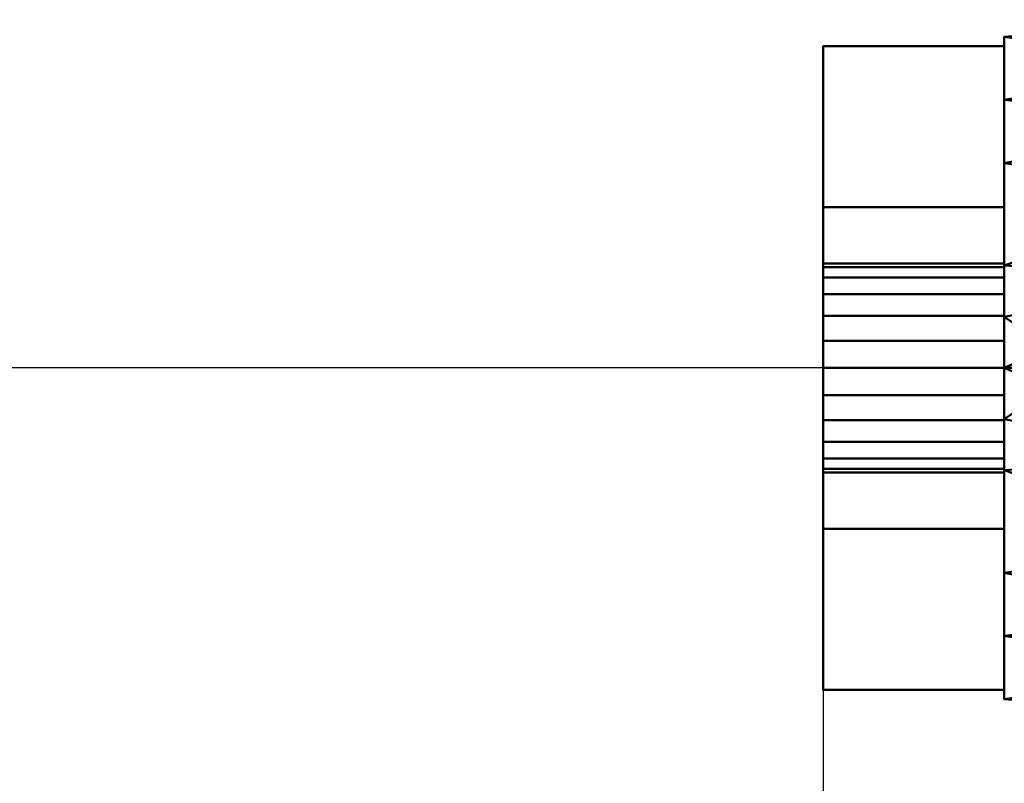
# Model space of a CAD drawing. Header units: millimetres. Extents: x -435 to 435, y -174 to 38.
# Tile 2 of 256: x -371 to -300, y -107 to -52. Entities that reach past the tile are written whole.
import ezdxf

# ---------------------------------------------------------------- set-up
doc = ezdxf.new("R2010")
doc.units = ezdxf.units.MM
doc.layers.add('A-GENM', color=13, linetype='Continuous', lineweight=40)

# ---------------------------------------------------------------- blocks, each defined once
blk = doc.blocks.new('MHS_Ionic_2Column - MHS_Ionic_2Column-47149-Preview')
at = {"layer": 'A-GENM'}
mesh = blk.add_polyface(dxfattribs=at)
corners = [(30, 0, 625), (30, 14.695, 620.225), (30, 23.776, 607.725), (30, 23.776, 592.275), (30, 14.695, 579.775), (30, 0, 575), (15, 0, 575), (15, 6.47, 575.852), (15, 12.5, 578.349), (15, 17.678, 582.322), (15, 21.651, 587.5), (15, 24.148, 593.53), (15, 25, 600), (15, 24.148, 606.47), (15, 21.651, 612.5), (15, 17.678, 617.678), (15, 12.5, 621.651), (15, 6.47, 624.148), (15, 0, 625), (30, 19.236, 613.975), (30, 19.236, 586.025), (30, 7.347, 622.613), (30, 7.347, 577.387), (30, 3.674, 576.194), (24.544, 0, 575), (30, 23.776, 600), (-30, 0, 575), (-30, 14.695, 579.775), (-30, 23.776, 592.275), (-30, 23.776, 607.725), (-30, 14.695, 620.225), (-30, 0, 625), (-15, 0, 625), (-15, 6.47, 624.148), (-15, 12.5, 621.651), (-15, 17.678, 617.678), (-15, 21.651, 612.5), (-15, 24.148, 606.47), (-15, 25, 600), (-15, 24.148, 593.53), (-15, 21.651, 587.5), (-15, 17.678, 582.322), (-15, 12.5, 578.349), (-15, 6.47, 575.852), (-15, 0, 575), (-30, 19.236, 613.975), (-30, 19.236, 586.025), (-30, 7.347, 622.613), (-30, 7.347, 577.387), (-30, 3.674, 623.806), (-24.544, 0, 625), (-30, 23.776, 600)]
mesh.append_faces([[corners[k] for k in face] for face in [(4, 9, 20), (15, 19, 14), (13, 25, 12), (1, 16, 21), (2, 14, 19), (8, 22, 7), (9, 4, 8), (27, 42, 48), (28, 40, 46), (34, 47, 33), (47, 34, 30), (39, 51, 38), (41, 46, 40), (30, 35, 45), (51, 39, 28)]], dxfattribs={"vtx0": -1, "vtx1": -1})
mesh.append_faces([[corners[k] for k in face] for face in [(24, 7, 23), (50, 33, 49)]], dxfattribs={"vtx0": -1, "vtx1": -1, "vtx2": -1})
mesh.append_faces([[corners[k] for k in face] for face in [(15, 1, 19), (7, 22, 23), (1, 15, 16), (17, 0, 21), (10, 3, 20), (36, 29, 45), (45, 35, 36), (51, 37, 38), (43, 26, 48), (33, 47, 49), (37, 51, 29), (28, 39, 40)]], dxfattribs={"vtx0": -1, "vtx2": -1})
mesh.append_faces([[corners[k] for k in face] for face in [(18, 0, 17)]], dxfattribs={"vtx1": -1})
mesh.append_faces([[corners[k] for k in face] for face in [(16, 17, 21), (25, 3, 11), (13, 14, 2), (9, 10, 20), (4, 22, 8), (11, 12, 25), (10, 11, 3), (2, 25, 13), (34, 35, 30), (36, 37, 29), (41, 42, 27), (27, 46, 41), (42, 43, 48)]], dxfattribs={"vtx1": -1, "vtx2": -1})
mesh.append_faces([[corners[k] for k in face] for face in [(24, 6, 7), (23, 5, 24), (50, 32, 33), (49, 31, 50), (43, 44, 26)]], dxfattribs={"vtx2": -1})
mesh = blk.add_polyface(dxfattribs=at)
corners = [(30, 0, 120), (30, 14.695, 115.225), (30, 23.776, 102.725), (30, 23.776, 87.275), (30, 14.695, 74.775), (30, 0, 70), (15, 0, 70), (15, 6.47, 70.852), (15, 12.5, 73.349), (15, 17.678, 77.322), (15, 21.651, 82.5), (15, 24.148, 88.53), (15, 25, 95), (15, 24.148, 101.47), (15, 21.651, 107.5), (15, 17.678, 112.678), (15, 12.5, 116.651), (15, 6.47, 119.148), (15, 0, 120), (30, 19.236, 108.975), (30, 19.236, 81.025), (30, 7.347, 117.613), (30, 7.347, 72.387), (30, 3.674, 71.194), (24.544, 0, 70), (30, 23.776, 95), (-30, 0, 70), (-30, 14.695, 74.775), (-30, 23.776, 87.275), (-30, 23.776, 102.725), (-30, 14.695, 115.225), (-30, 0, 120), (-15, 0, 120), (-15, 6.47, 119.148), (-15, 12.5, 116.651), (-15, 17.678, 112.678), (-15, 21.651, 107.5), (-15, 24.148, 101.47), (-15, 25, 95), (-15, 24.148, 88.53), (-15, 21.651, 82.5), (-15, 17.678, 77.322), (-15, 12.5, 73.349), (-15, 6.47, 70.852), (-15, 0, 70), (-30, 19.236, 108.975), (-30, 19.236, 81.025), (-30, 7.347, 117.613), (-30, 7.347, 72.387), (-30, 3.674, 118.806), (-24.544, 0, 120), (-30, 23.776, 95)]
mesh.append_faces([[corners[k] for k in face] for face in [(4, 9, 20), (15, 19, 14), (13, 25, 12), (1, 16, 21), (2, 14, 19), (8, 22, 7), (9, 4, 8), (27, 42, 48), (28, 40, 46), (34, 47, 33), (47, 34, 30), (39, 51, 38), (41, 46, 40), (30, 35, 45), (51, 39, 28)]], dxfattribs={"vtx0": -1, "vtx1": -1})
mesh.append_faces([[corners[k] for k in face] for face in [(24, 7, 23), (50, 33, 49)]], dxfattribs={"vtx0": -1, "vtx1": -1, "vtx2": -1})
mesh.append_faces([[corners[k] for k in face] for face in [(15, 1, 19), (7, 22, 23), (1, 15, 16), (17, 0, 21), (10, 3, 20), (36, 29, 45), (45, 35, 36), (51, 37, 38), (43, 26, 48), (33, 47, 49), (37, 51, 29), (28, 39, 40)]], dxfattribs={"vtx0": -1, "vtx2": -1})
mesh.append_faces([[corners[k] for k in face] for face in [(18, 0, 17)]], dxfattribs={"vtx1": -1})
mesh.append_faces([[corners[k] for k in face] for face in [(16, 17, 21), (25, 3, 11), (13, 14, 2), (9, 10, 20), (4, 22, 8), (11, 12, 25), (10, 11, 3), (2, 25, 13), (34, 35, 30), (36, 37, 29), (41, 42, 27), (27, 46, 41), (42, 43, 48)]], dxfattribs={"vtx1": -1, "vtx2": -1})
mesh.append_faces([[corners[k] for k in face] for face in [(24, 6, 7), (23, 5, 24), (50, 32, 33), (49, 31, 50), (43, 44, 26)]], dxfattribs={"vtx2": -1})
mesh = blk.add_polyface(dxfattribs=at)
corners = [(-30, 0, 625), (-30, 14.695, 620.225), (-30, 23.776, 607.725), (-30, 23.776, 592.275), (-30, 14.695, 579.775), (-30, 0, 575), (-30, 0, 600)]
mesh.append_faces([[corners[k] for k in face] for face in [(6, 3, 4, 5)]], dxfattribs={"vtx0": -1})
mesh.append_faces([[corners[k] for k in face] for face in [(6, 2, 3)]], dxfattribs={"vtx0": -1, "vtx2": -1})
mesh.append_faces([[corners[k] for k in face] for face in [(6, 0, 1, 2)]], dxfattribs={"vtx3": -1})
mesh = blk.add_polyface(dxfattribs=at)
corners = [(-30, 0, 120), (-30, 14.695, 115.225), (-30, 23.776, 102.725), (-30, 23.776, 87.275), (-30, 14.695, 74.775), (-30, 0, 70), (-30, 0, 95)]
mesh.append_faces([[corners[k] for k in face] for face in [(6, 3, 4, 5)]], dxfattribs={"vtx0": -1})
mesh.append_faces([[corners[k] for k in face] for face in [(6, 2, 3)]], dxfattribs={"vtx0": -1, "vtx2": -1})
mesh.append_faces([[corners[k] for k in face] for face in [(6, 0, 1, 2)]], dxfattribs={"vtx3": -1})
mesh = blk.add_polyface(dxfattribs=at)
corners = [(30, 0, 575), (30, -14.695, 579.775), (30, -23.776, 592.275), (30, -23.776, 607.725), (30, -14.695, 620.225), (30, 0, 625), (15, 0, 625), (15, -6.47, 624.148), (15, -12.5, 621.651), (15, -17.678, 617.678), (15, -21.651, 612.5), (15, -24.148, 606.47), (15, -25, 600), (15, -24.148, 593.53), (15, -21.651, 587.5), (15, -17.678, 582.322), (15, -12.5, 578.349), (15, -6.47, 575.852), (15, 0, 575), (30, -19.236, 586.025), (30, -19.236, 613.975), (30, -7.347, 577.387), (30, -7.347, 622.613), (30, -3.674, 623.806), (24.544, 0, 625), (30, -23.776, 600), (-30, 0, 625), (-30, -14.695, 620.225), (-30, -23.776, 607.725), (-30, -23.776, 592.275), (-30, -14.695, 579.775), (-30, 0, 575), (-15, 0, 575), (-15, -6.47, 575.852), (-15, -12.5, 578.349), (-15, -17.678, 582.322), (-15, -21.651, 587.5), (-15, -24.148, 593.53), (-15, -25, 600), (-15, -24.148, 606.47), (-15, -21.651, 612.5), (-15, -17.678, 617.678), (-15, -12.5, 621.651), (-15, -6.47, 624.148), (-15, 0, 625), (-30, -19.236, 586.025), (-30, -19.236, 613.975), (-30, -7.347, 577.387), (-30, -7.347, 622.613), (-30, -3.674, 576.194), (-24.544, 0, 575), (-30, -23.776, 600)]
mesh.append_faces([[corners[k] for k in face] for face in [(4, 9, 20), (1, 16, 21), (13, 25, 12), (15, 19, 14), (2, 14, 19), (8, 22, 7), (9, 4, 8), (39, 51, 38), (34, 47, 33), (47, 34, 30), (41, 46, 40), (28, 40, 46), (30, 35, 45), (27, 42, 48), (40, 28, 39), (46, 41, 27), (51, 39, 28)]], dxfattribs={"vtx0": -1, "vtx1": -1})
mesh.append_faces([[corners[k] for k in face] for face in [(24, 7, 23), (50, 33, 49)]], dxfattribs={"vtx0": -1, "vtx1": -1, "vtx2": -1})
mesh.append_faces([[corners[k] for k in face] for face in [(15, 1, 19), (7, 22, 23), (1, 15, 16), (17, 0, 21), (10, 3, 20), (36, 29, 45), (45, 35, 36), (51, 37, 38), (43, 26, 48), (33, 47, 49), (37, 51, 29)]], dxfattribs={"vtx0": -1, "vtx2": -1})
mesh.append_faces([[corners[k] for k in face] for face in [(18, 0, 17)]], dxfattribs={"vtx1": -1})
mesh.append_faces([[corners[k] for k in face] for face in [(16, 17, 21), (25, 3, 11), (13, 14, 2), (9, 10, 20), (4, 22, 8), (11, 12, 25), (10, 11, 3), (2, 25, 13), (34, 35, 30), (36, 37, 29), (41, 42, 27), (42, 43, 48)]], dxfattribs={"vtx1": -1, "vtx2": -1})
mesh.append_faces([[corners[k] for k in face] for face in [(24, 6, 7), (23, 5, 24), (49, 31, 50), (43, 44, 26), (50, 32, 33)]], dxfattribs={"vtx2": -1})
mesh = blk.add_polyface(dxfattribs=at)
corners = [(-30, 0, 575), (-30, -14.695, 579.775), (-30, -23.776, 592.275), (-30, -23.776, 607.725), (-30, -14.695, 620.225), (-30, 0, 625), (-30, 0, 600)]
mesh.append_faces([[corners[k] for k in face] for face in [(6, 3, 4, 5)]], dxfattribs={"vtx0": -1})
mesh.append_faces([[corners[k] for k in face] for face in [(3, 6, 2)]], dxfattribs={"vtx0": -1, "vtx1": -1})
mesh.append_faces([[corners[k] for k in face] for face in [(6, 0, 1, 2)]], dxfattribs={"vtx3": -1})
mesh = blk.add_polyface(dxfattribs=at)
corners = [(30, 0, 70), (30, -14.695, 74.775), (30, -23.776, 87.275), (30, -23.776, 102.725), (30, -14.695, 115.225), (30, 0, 120), (15, 0, 120), (15, -6.47, 119.148), (15, -12.5, 116.651), (15, -17.678, 112.678), (15, -21.651, 107.5), (15, -24.148, 101.47), (15, -25, 95), (15, -24.148, 88.53), (15, -21.651, 82.5), (15, -17.678, 77.322), (15, -12.5, 73.349), (15, -6.47, 70.852), (15, 0, 70), (30, -19.236, 81.025), (30, -19.236, 108.975), (30, -7.347, 72.387), (30, -7.347, 117.613), (30, -3.674, 118.806), (24.544, 0, 120), (30, -23.776, 95), (-30, 0, 120), (-30, -14.695, 115.225), (-30, -23.776, 102.725), (-30, -23.776, 87.275), (-30, -14.695, 74.775), (-30, 0, 70), (-15, 0, 70), (-15, -6.47, 70.852), (-15, -12.5, 73.349), (-15, -17.678, 77.322), (-15, -21.651, 82.5), (-15, -24.148, 88.53), (-15, -25, 95), (-15, -24.148, 101.47), (-15, -21.651, 107.5), (-15, -17.678, 112.678), (-15, -12.5, 116.651), (-15, -6.47, 119.148), (-15, 0, 120), (-30, -19.236, 81.025), (-30, -19.236, 108.975), (-30, -7.347, 72.387), (-30, -7.347, 117.613), (-30, -3.674, 71.194), (-24.544, 0, 70), (-30, -23.776, 95)]
mesh.append_faces([[corners[k] for k in face] for face in [(4, 9, 20), (1, 16, 21), (13, 25, 12), (15, 19, 14), (2, 14, 19), (8, 22, 7), (9, 4, 8), (39, 51, 38), (34, 47, 33), (47, 34, 30), (41, 46, 40), (28, 40, 46), (30, 35, 45), (27, 42, 48), (40, 28, 39), (46, 41, 27), (51, 39, 28)]], dxfattribs={"vtx0": -1, "vtx1": -1})
mesh.append_faces([[corners[k] for k in face] for face in [(24, 7, 23), (50, 33, 49)]], dxfattribs={"vtx0": -1, "vtx1": -1, "vtx2": -1})
mesh.append_faces([[corners[k] for k in face] for face in [(15, 1, 19), (7, 22, 23), (1, 15, 16), (17, 0, 21), (10, 3, 20), (36, 29, 45), (45, 35, 36), (51, 37, 38), (43, 26, 48), (33, 47, 49), (37, 51, 29)]], dxfattribs={"vtx0": -1, "vtx2": -1})
mesh.append_faces([[corners[k] for k in face] for face in [(18, 0, 17)]], dxfattribs={"vtx1": -1})
mesh.append_faces([[corners[k] for k in face] for face in [(16, 17, 21), (25, 3, 11), (13, 14, 2), (9, 10, 20), (4, 22, 8), (11, 12, 25), (10, 11, 3), (2, 25, 13), (34, 35, 30), (36, 37, 29), (41, 42, 27), (42, 43, 48)]], dxfattribs={"vtx1": -1, "vtx2": -1})
mesh.append_faces([[corners[k] for k in face] for face in [(24, 6, 7), (23, 5, 24), (49, 31, 50), (43, 44, 26), (50, 32, 33)]], dxfattribs={"vtx2": -1})
mesh = blk.add_polyface(dxfattribs=at)
corners = [(-30, 0, 70), (-30, -14.695, 74.775), (-30, -23.776, 87.275), (-30, -23.776, 102.725), (-30, -14.695, 115.225), (-30, 0, 120), (-30, 0, 95)]
mesh.append_faces([[corners[k] for k in face] for face in [(6, 3, 4, 5)]], dxfattribs={"vtx0": -1})
mesh.append_faces([[corners[k] for k in face] for face in [(3, 6, 2)]], dxfattribs={"vtx0": -1, "vtx1": -1})
mesh.append_faces([[corners[k] for k in face] for face in [(6, 0, 1, 2)]], dxfattribs={"vtx3": -1})
blk = doc.blocks.new('Hex - EndValve-47951-Preview')
at = {"layer": 'A-GENM'}
mesh = blk.add_polyface(dxfattribs=at)
corners = [(-23.094, 0, 13), (-11.547, -20, 13), (11.547, -20, 13), (23.094, 0, 13), (11.547, 20, 13), (-11.547, 20, 13)]
mesh.append_faces([[corners[k] for k in face] for face in [(4, 5, 0, 3), (1, 2, 3, 0)]], dxfattribs={"vtx2": -1})
mesh = blk.add_polyface(dxfattribs=at)
corners = [(-23.094, 0), (-11.547, 20), (11.547, 20), (23.094, 0), (11.547, -20), (-11.547, -20)]
mesh.append_faces([[corners[k] for k in face] for face in [(3, 4, 5, 0), (0, 1, 2, 3)]], dxfattribs={"vtx3": -1})
mesh = blk.add_polyface(dxfattribs=at)
corners = [(-23.094, 0, 13), (-11.547, 20, 13), (-11.547, 20), (-23.094, 0)]
mesh.append_faces([[corners[k] for k in face] for face in [(3, 0, 1, 2)]])
mesh = blk.add_polyface(dxfattribs=at)
corners = [(-11.547, 20, 13), (11.547, 20, 13), (11.547, 20), (-11.547, 20)]
mesh.append_faces([[corners[k] for k in face] for face in [(0, 1, 2, 3)]])
mesh = blk.add_polyface(dxfattribs=at)
corners = [(11.547, 20, 13), (23.094, 0, 13), (23.094, 0), (11.547, 20)]
mesh.append_faces([[corners[k] for k in face] for face in [(0, 1, 2, 3)]])
mesh = blk.add_polyface(dxfattribs=at)
corners = [(-11.547, -20, 13), (-23.094, 0, 13), (-23.094, 0), (-11.547, -20)]
mesh.append_faces([[corners[k] for k in face] for face in [(0, 1, 2, 3)]])
mesh = blk.add_polyface(dxfattribs=at)
corners = [(23.094, 0, 13), (11.547, -20, 13), (11.547, -20), (23.094, 0)]
mesh.append_faces([[corners[k] for k in face] for face in [(3, 0, 1, 2)]])
mesh = blk.add_polyface(dxfattribs=at)
corners = [(11.547, -20, 13), (-11.547, -20, 13), (-11.547, -20), (11.547, -20)]
mesh.append_faces([[corners[k] for k in face] for face in [(3, 0, 1, 2)]])
blk = doc.blocks.new('Hex - EndValve-47952-Preview')
at = {"layer": 'A-GENM'}
mesh = blk.add_polyface(dxfattribs=at)
corners = [(-23.094, 0, 13), (-11.547, -20, 13), (11.547, -20, 13), (23.094, 0, 13), (11.547, 20, 13), (-11.547, 20, 13), (7.5, 0, 13), (7.244, -1.941, 13), (6.495, -3.75, 13), (5.303, -5.303, 13), (3.75, -6.495, 13), (1.941, -7.244, 13), (0, -7.5, 13), (-1.941, -7.244, 13), (-3.75, -6.495, 13), (-5.303, -5.303, 13), (-6.495, -3.75, 13), (-7.244, -1.941, 13), (-7.5, 0, 13), (-7.244, 1.941, 13), (-6.495, 3.75, 13), (-5.303, 5.303, 13), (-3.75, 6.495, 13), (-1.941, 7.244, 13), (0, 7.5, 13), (1.941, 7.244, 13), (3.75, 6.495, 13), (5.303, 5.303, 13), (6.495, 3.75, 13), (7.244, 1.941, 13)]
mesh.append_faces([[corners[k] for k in face] for face in [(22, 5, 21), (6, 3, 29), (9, 2, 8)]], dxfattribs={"vtx0": -1, "vtx1": -1})
mesh.append_faces([[corners[k] for k in face] for face in [(20, 5, 0, 19), (5, 20, 21), (5, 22, 23), (5, 23, 24, 4), (4, 27, 28), (2, 11, 12, 1), (1, 12, 13), (2, 10, 11), (2, 9, 10), (3, 7, 8, 2)]], dxfattribs={"vtx0": -1, "vtx2": -1})
mesh.append_faces([[corners[k] for k in face] for face in [(18, 19, 0), (17, 18, 0), (24, 25, 4), (26, 27, 4), (25, 26, 4), (14, 15, 1), (13, 14, 1), (15, 16, 1), (6, 7, 3)]], dxfattribs={"vtx1": -1, "vtx2": -1})
mesh.append_faces([[corners[k] for k in face] for face in [(16, 17, 0, 1), (28, 29, 3, 4)]], dxfattribs={"vtx1": -1, "vtx3": -1})
mesh = blk.add_polyface(dxfattribs=at)
corners = [(-23.094, 0), (-11.547, 20), (11.547, 20), (23.094, 0), (11.547, -20), (-11.547, -20), (-7.5, 0), (-7.244, -1.941), (-6.495, -3.75), (-5.303, -5.303), (-3.75, -6.495), (-1.941, -7.244), (0, -7.5), (1.941, -7.244), (3.75, -6.495), (5.303, -5.303), (6.495, -3.75), (7.244, -1.941), (7.5, 0), (7.244, 1.941), (6.495, 3.75), (5.303, 5.303), (3.75, 6.495), (1.941, 7.244), (0, 7.5), (-1.941, 7.244), (-3.75, 6.495), (-5.303, 5.303), (-6.495, 3.75), (-7.244, 1.941)]
mesh.append_faces([[corners[k] for k in face] for face in [(14, 4, 13), (22, 2, 21), (25, 1, 24)]], dxfattribs={"vtx0": -1, "vtx1": -1})
mesh.append_faces([[corners[k] for k in face] for face in [(12, 4, 5, 11), (4, 12, 13), (4, 14, 15), (4, 15, 16, 3), (3, 19, 20), (1, 27, 28, 0), (0, 28, 29), (1, 26, 27), (1, 25, 26), (2, 23, 24, 1)]], dxfattribs={"vtx0": -1, "vtx2": -1})
mesh.append_faces([[corners[k] for k in face] for face in [(10, 11, 5), (9, 10, 5), (16, 17, 3), (18, 19, 3), (17, 18, 3), (6, 7, 0), (29, 6, 0), (7, 8, 0), (22, 23, 2)]], dxfattribs={"vtx1": -1, "vtx2": -1})
mesh.append_faces([[corners[k] for k in face] for face in [(8, 9, 5, 0), (20, 21, 2, 3)]], dxfattribs={"vtx1": -1, "vtx3": -1})
mesh = blk.add_polyface(dxfattribs=at)
corners = [(-23.094, 0, 13), (-11.547, 20, 13), (-11.547, 20), (-23.094, 0)]
mesh.append_faces([[corners[k] for k in face] for face in [(3, 0, 1, 2)]])
mesh = blk.add_polyface(dxfattribs=at)
corners = [(-11.547, 20, 13), (11.547, 20, 13), (11.547, 20), (-11.547, 20)]
mesh.append_faces([[corners[k] for k in face] for face in [(0, 1, 2, 3)]])
mesh = blk.add_polyface(dxfattribs=at)
corners = [(11.547, 20, 13), (23.094, 0, 13), (23.094, 0), (11.547, 20)]
mesh.append_faces([[corners[k] for k in face] for face in [(0, 1, 2, 3)]])
mesh = blk.add_polyface(dxfattribs=at)
corners = [(7.5, 0), (7.5, 0, 13), (7.244, 1.941, 13), (6.495, 3.75, 13), (5.303, 5.303, 13), (3.75, 6.495, 13), (1.941, 7.244, 13), (0, 7.5, 13), (-1.941, 7.244, 13), (-3.75, 6.495, 13), (-5.303, 5.303, 13), (-6.495, 3.75, 13), (-7.244, 1.941, 13), (-7.5, 0, 13), (-7.5, 0), (-7.244, 1.941), (-6.495, 3.75), (-5.303, 5.303), (-3.75, 6.495), (-1.941, 7.244), (0, 7.5), (1.941, 7.244), (3.75, 6.495), (5.303, 5.303), (6.495, 3.75), (7.244, 1.941)]
mesh.append_faces([[corners[k] for k in face] for face in [(2, 25, 0, 1), (15, 12, 13, 14)]], dxfattribs={"vtx0": -1})
mesh.append_faces([[corners[k] for k in face] for face in [(3, 24, 25, 2), (5, 22, 23, 4), (4, 23, 24, 3), (6, 21, 22, 5), (21, 6, 7, 20), (8, 19, 20, 7), (9, 18, 19, 8), (11, 16, 17, 10), (10, 17, 18, 9), (12, 15, 16, 11)]], dxfattribs={"vtx0": -1, "vtx2": -1})
mesh = blk.add_polyface(dxfattribs=at)
corners = [(-11.547, -20, 13), (-23.094, 0, 13), (-23.094, 0), (-11.547, -20)]
mesh.append_faces([[corners[k] for k in face] for face in [(0, 1, 2, 3)]])
mesh = blk.add_polyface(dxfattribs=at)
corners = [(7.5, 0, 13), (7.5, 0), (7.244, -1.941), (6.495, -3.75), (5.303, -5.303), (3.75, -6.495), (1.941, -7.244), (0, -7.5), (-1.941, -7.244), (-3.75, -6.495), (-5.303, -5.303), (-6.495, -3.75), (-7.244, -1.941), (-7.5, 0), (-7.5, 0, 13), (-7.244, -1.941, 13), (-6.495, -3.75, 13), (-5.303, -5.303, 13), (-3.75, -6.495, 13), (-1.941, -7.244, 13), (0, -7.5, 13), (1.941, -7.244, 13), (3.75, -6.495, 13), (5.303, -5.303, 13), (6.495, -3.75, 13), (7.244, -1.941, 13)]
mesh.append_faces([[corners[k] for k in face] for face in [(15, 12, 13, 14), (2, 25, 0, 1)]], dxfattribs={"vtx0": -1})
mesh.append_faces([[corners[k] for k in face] for face in [(16, 11, 12, 15), (18, 9, 10, 17), (17, 10, 11, 16), (19, 8, 9, 18), (8, 19, 20, 7), (21, 6, 7, 20), (22, 5, 6, 21), (24, 3, 4, 23), (23, 4, 5, 22), (25, 2, 3, 24)]], dxfattribs={"vtx0": -1, "vtx2": -1})
mesh = blk.add_polyface(dxfattribs=at)
corners = [(23.094, 0, 13), (11.547, -20, 13), (11.547, -20), (23.094, 0)]
mesh.append_faces([[corners[k] for k in face] for face in [(3, 0, 1, 2)]])
mesh = blk.add_polyface(dxfattribs=at)
corners = [(11.547, -20, 13), (-11.547, -20, 13), (-11.547, -20), (11.547, -20)]
mesh.append_faces([[corners[k] for k in face] for face in [(3, 0, 1, 2)]])

msp = doc.modelspace()

# ---------------------------------------------------------------- linework, layer by layer
at = {"color": 94, "lineweight": 30}
for p, q in [((-313, -69.5, 35), (-313, -84.5, 35)), ((-313, -77, 27.5), (-313, -77, 42.5))]:
    msp.add_line(p, q, dxfattribs=at)
at = {"color": 5, "lineweight": 30}
msp.add_line((-313, -77, 35), (-416.632, -77, 35), dxfattribs=at)
at = {"color": 1, "lineweight": 30}
for p, q in [((-313, -89.192, 42.5), (-313, -150.152, 42.5)), ((-313, -89.192, 27.5), (-313, -150.152, 27.5))]:
    msp.add_line(p, q, dxfattribs=at)
at = {"color": 94, "lineweight": 30, "extrusion": (-1, 3.24341e-15, 1.04712e-29)}
msp.add_circle((77, 35, 313), 7.5, dxfattribs=at)

# ---------------------------------------------------------------- block references
at = {"layer": 'A-GENM'}
msp.add_blockref('MHS_Ionic_2Column - MHS_Ionic_2Column-47149-Preview', (-270, -77, -60), dxfattribs=at)
at = {"layer": 'A-GENM', "extrusion": (-1, 0, 0), "rotation": 180}
for name, p in [('Hex - EndValve-47951-Preview', (77, 540, 300)), ('Hex - EndValve-47952-Preview', (77, 35, 300))]:
    msp.add_blockref(name, p, dxfattribs=at)

doc.saveas('drawing.dxf')
